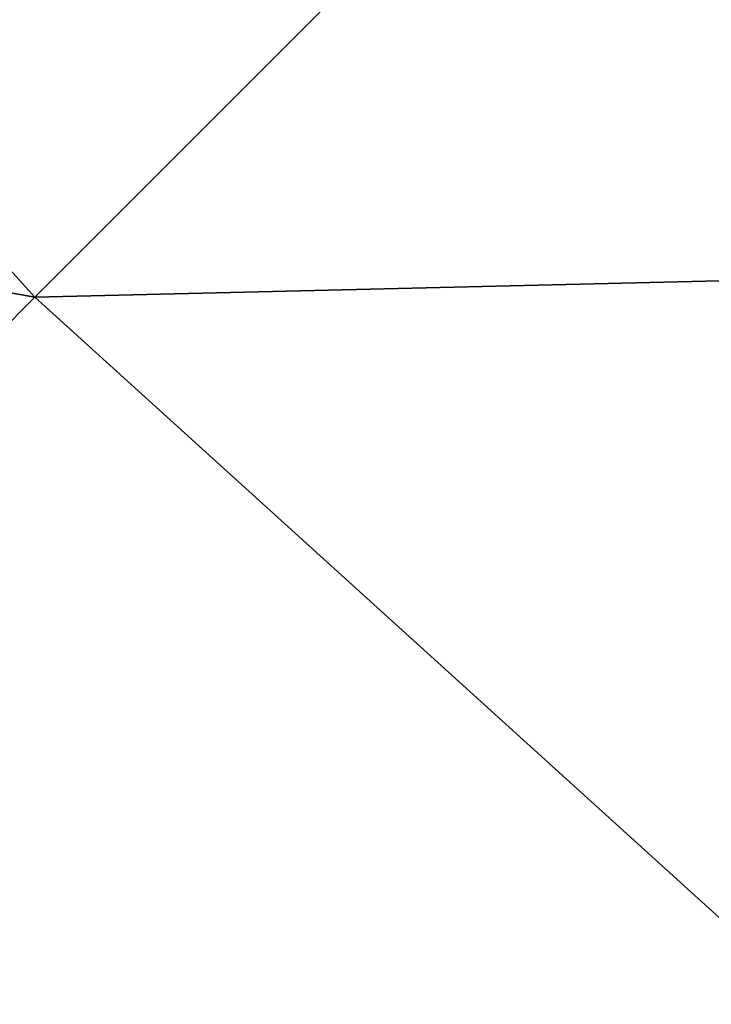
# Model space of a CAD drawing. Header units: millimetres. Extents: x -18 to 146, y -18 to 146.
# Tile 48 of 256: x 29.32316 to 29.32872, y 29.3176 to 29.32551. Entities that reach past the tile are written whole.
import ezdxf

# ---------------------------------------------------------------- set-up
doc = ezdxf.new("R2010")
doc.units = ezdxf.units.MM
doc.header["$LTSCALE"] = 25.4
doc.layers.get('0').update_dxf_attribs({"true_color": 0xff5454})

# ---------------------------------------------------------------- blocks, each defined once
blk = doc.blocks.new('CL-KEA-LED-30W-8770-8771.STL')
at = {"color": 250, "true_color": 0x313131}
mesh = blk.add_polyface(dxfattribs=at)
corners = [(32.446804, 32.446804, 42.2650642), (26.0631371, 32.9202881, 36.2354279), (29.3232803, 29.3232803, 36.2354279), (29.4777832, 35.7226181, 42.2650642)]
mesh.append_faces([[corners[k] for k in face] for face in [(0, 1, 2), (1, 0, 3)]], dxfattribs={"vtx0": -1, "color": 250})
mesh = blk.add_polyface(dxfattribs=at)
corners = [(29.3232803, 29.3232803, 36.2354279), (23.0318165, 30.4325485, 29.8721237), (26.5503941, 26.5503941, 29.8721237), (26.0631371, 32.9202881, 36.2354279)]
mesh.append_faces([[corners[k] for k in face] for face in [(0, 1, 2), (1, 0, 3)]], dxfattribs={"vtx0": -1, "color": 250})
mesh = blk.add_polyface(dxfattribs=at)
corners = [(35.7226181, 29.4777832, 42.2650642), (29.3232803, 29.3232803, 36.2354279), (32.9202881, 26.0631371, 36.2354279), (32.446804, 32.446804, 42.2650642)]
mesh.append_faces([[corners[k] for k in face] for face in [(0, 1, 2), (1, 0, 3)]], dxfattribs={"vtx0": -1, "color": 250})
mesh = blk.add_polyface(dxfattribs=at)
corners = [(32.9202881, 26.0631371, 36.2354279), (26.5503941, 26.5503941, 29.8721237), (30.4325485, 23.0318165, 29.8721237), (29.3232803, 29.3232803, 36.2354279)]
mesh.append_faces([[corners[k] for k in face] for face in [(0, 1, 2), (1, 0, 3)]], dxfattribs={"vtx0": -1, "color": 250})

msp = doc.modelspace()

# ---------------------------------------------------------------- block references
at = {"color": 0}
msp.add_blockref('CL-KEA-LED-30W-8770-8771.STL', (0, 0), dxfattribs=at)

doc.saveas('drawing.dxf')
